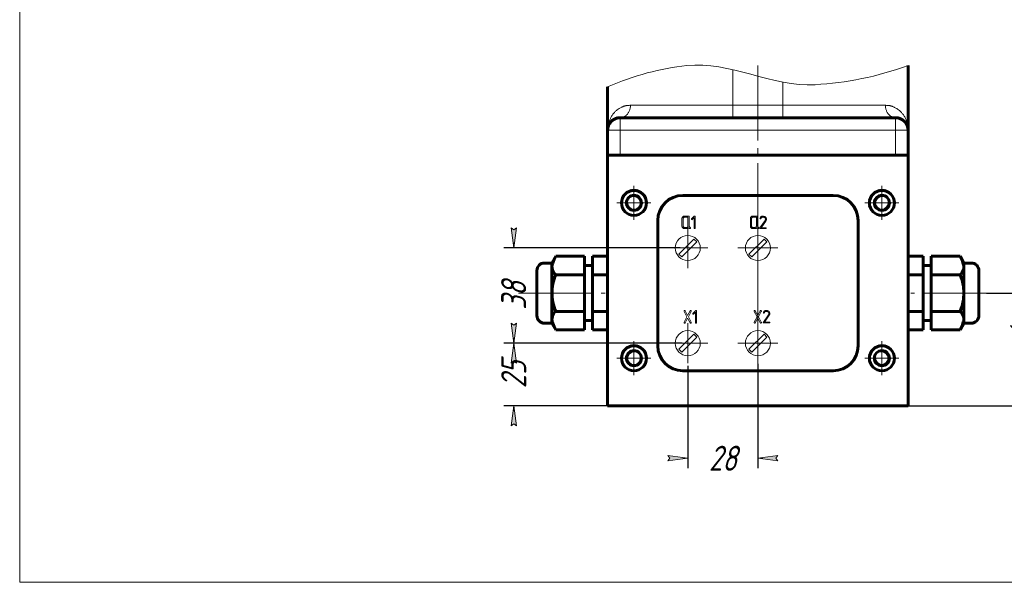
# Model space of a CAD drawing. Header units: millimetres. Extents: x 0 to 297, y 0 to 420.
# Tile 1 of 7: x 0 to 197, y 0 to 112. Entities that reach past the tile are written whole.
import ezdxf

# ---------------------------------------------------------------- set-up
doc = ezdxf.new("R2010")
doc.units = ezdxf.units.MM
for name, pattern in [('K5LT_AXLED', [19.5, 15, -1.5, 1.5, -1.5]), ('K5LT_BASIC', [0]), ('K5LT_THIN', [0]), ('K5LT_THIN_INCLUDED_TO_HATCHING', [0])]:
    doc.linetypes.add(name, pattern=pattern)
doc.layers.add('Системный слой', color=7, linetype='Continuous')
doc.styles.add('KDIMTEXTSTYLE', font='GOST_AU.SHX', dxfattribs={"width": 0.96, "oblique": 15, "height": 5})
doc.dimstyles.new('KDIMSTYLE (0.50)', dxfattribs={"dimtxt": 5, "dimasz": 1, "dimexe": 2, "dimexo": 0, "dimgap": 1, "dimtad": 1, "dimlfac": 2, "dimtxsty": 'KDIMTEXTSTYLE', "dimsah": 1, "dimcen": 0, "dimdle": 1, "dimadec": 0, "dimazin": 0, "dimtfac": 0.667, "dimtmove": 0, "dimatfit": 3, "dimfxl": 1, "dimtvp": 1, "dimtolj": 1, "dimtzin": 0, "dimarcsym": 0})

# ---------------------------------------------------------------- blocks, each defined once
blk = doc.blocks.new('KDIMARROW_01')
at = {"layer": 'Системный слой'}
blk.add_hatch(color=0, dxfattribs=at).paths.add_polyline_path([(0, 0), (-4, 0.53), (-3.6, 0), (-4, -0.53)])
at = {"layer": 'Системный слой', "color": 0, "linetype": 'K5LT_THIN', "lineweight": 18}
for p, q in [((-3.6, 0), (-4, 0.53)), ((-4, 0.53), (0, 0)), ((0, 0), (-4, -0.53)), ((-4, -0.53), (-3.6, 0)), ((0, 0), (-1, 0))]:
    blk.add_line(p, q, dxfattribs=at)
blk = doc.blocks.new('U38')
at = {"layer": 'Системный слой', "color": 30, "linetype": 'K5LT_AXLED', "lineweight": 18, "true_color": 0xff8000}
for q in [(122.64, 47.65), (119.71, 44.72), (125.58, 44.72), (122.64, 41.78)]:
    blk.add_line((122.64, 44.72), q, dxfattribs=at)
blk = doc.blocks.new('U39')
at = {"layer": 'Системный слой', "color": 30, "linetype": 'K5LT_AXLED', "lineweight": 18, "true_color": 0xff8000}
for q in [(122.64, 48.12), (119.25, 44.72), (126.04, 44.72), (122.64, 41.32)]:
    blk.add_line((122.64, 44.72), q, dxfattribs=at)
blk = doc.blocks.new('U40')
at = {"layer": 'Системный слой', "color": 30, "linetype": 'K5LT_AXLED', "lineweight": 18, "true_color": 0xff8000}
for q in [(122.64, 79.12), (119.25, 75.72), (126.04, 75.72), (122.64, 72.32)]:
    blk.add_line((122.64, 75.72), q, dxfattribs=at)
blk = doc.blocks.new('U41')
at = {"layer": 'Системный слой', "color": 30, "linetype": 'K5LT_AXLED', "lineweight": 18, "true_color": 0xff8000}
for q in [(122.64, 78.65), (119.71, 75.72), (125.58, 75.72), (122.64, 72.78)]:
    blk.add_line((122.64, 75.72), q, dxfattribs=at)
blk = doc.blocks.new('U42')
at = {"layer": 'Системный слой', "color": 30, "linetype": 'K5LT_AXLED', "lineweight": 18, "true_color": 0xff8000}
for q in [(172.14, 47.65), (169.21, 44.72), (175.08, 44.72), (172.14, 41.78)]:
    blk.add_line((172.14, 44.72), q, dxfattribs=at)
blk = doc.blocks.new('U43')
at = {"layer": 'Системный слой', "color": 30, "linetype": 'K5LT_AXLED', "lineweight": 18, "true_color": 0xff8000}
for q in [(172.14, 48.12), (168.75, 44.72), (175.54, 44.72), (172.14, 41.32)]:
    blk.add_line((172.14, 44.72), q, dxfattribs=at)
blk = doc.blocks.new('U44')
at = {"layer": 'Системный слой', "color": 30, "linetype": 'K5LT_AXLED', "lineweight": 18, "true_color": 0xff8000}
for q in [(172.14, 79.12), (168.75, 75.72), (175.54, 75.72), (172.14, 72.32)]:
    blk.add_line((172.14, 75.72), q, dxfattribs=at)
blk = doc.blocks.new('U45')
at = {"layer": 'Системный слой', "color": 30, "linetype": 'K5LT_AXLED', "lineweight": 18, "true_color": 0xff8000}
for q in [(172.14, 78.65), (169.21, 75.72), (175.08, 75.72), (172.14, 72.78)]:
    blk.add_line((172.14, 75.72), q, dxfattribs=at)
blk = doc.blocks.new('U46')
at = {"layer": 'Системный слой', "color": 7, "linetype": 'K5LT_THIN_INCLUDED_TO_HATCHING', "lineweight": 18}
for p, q in [((133.39, 70.72), (133.39, 62.72)), ((131.6, 65.5), (134.62, 68.51)), ((135.18, 67.94), (132.17, 64.93)), ((134.62, 68.51), (135.18, 67.94)), ((129.39, 66.72), (137.39, 66.72)), ((132.17, 64.93), (131.6, 65.5))]:
    blk.add_line(p, q, dxfattribs=at)
blk.add_circle((133.39, 66.72), 2.5, dxfattribs=at)
blk = doc.blocks.new('U47')
at = {"layer": 'Системный слой', "color": 7, "linetype": 'K5LT_THIN_INCLUDED_TO_HATCHING', "lineweight": 18}
for p, q in [((147.39, 70.72), (147.39, 62.72)), ((145.6, 65.5), (148.62, 68.51)), ((149.18, 67.94), (146.17, 64.93)), ((148.62, 68.51), (149.18, 67.94)), ((143.39, 66.72), (151.39, 66.72)), ((146.17, 64.93), (145.6, 65.5))]:
    blk.add_line(p, q, dxfattribs=at)
blk.add_circle((147.39, 66.72), 2.5, dxfattribs=at)
blk = doc.blocks.new('U48')
at = {"layer": 'Системный слой', "color": 7, "linetype": 'K5LT_THIN_INCLUDED_TO_HATCHING', "lineweight": 18}
for p, q in [((133.39, 51.72), (133.39, 43.72)), ((131.6, 46.5), (134.62, 49.51)), ((134.62, 49.51), (135.18, 48.94)), ((129.39, 47.72), (137.39, 47.72)), ((135.18, 48.94), (132.17, 45.93)), ((132.17, 45.93), (131.6, 46.5))]:
    blk.add_line(p, q, dxfattribs=at)
blk.add_circle((133.39, 47.72), 2.5, dxfattribs=at)
blk = doc.blocks.new('U49')
at = {"layer": 'Системный слой', "color": 7, "linetype": 'K5LT_THIN_INCLUDED_TO_HATCHING', "lineweight": 18}
for p, q in [((147.39, 51.72), (147.39, 43.72)), ((145.6, 46.5), (148.62, 49.51)), ((148.62, 49.51), (149.18, 48.94)), ((143.39, 47.72), (151.39, 47.72)), ((149.18, 48.94), (146.17, 45.93)), ((146.17, 45.93), (145.6, 46.5))]:
    blk.add_line(p, q, dxfattribs=at)
blk.add_circle((147.39, 47.72), 2.5, dxfattribs=at)
blk = doc.blocks.new('U50')
at = {"color": 7, "linetype": 'K5LT_THIN', "lineweight": 18}
for p, q in [((0, 0), (0, 420)), ((297, 0), (0, 0))]:
    blk.add_line(p, q, dxfattribs=at)

msp = doc.modelspace()

# ---------------------------------------------------------------- linework, layer by layer
at = {"layer": 'Системный слой', "color": 7, "linetype": 'K5LT_THIN', "lineweight": 18}
for p, q in [((142.3945, 92.7192), (142.3945, 102.2839)), ((152.3945, 92.7192), (152.3945, 99.8392)), ((121.9399, 95.2192), (142.3945, 95.2192)), ((142.3945, 95.2192), (152.3945, 95.2192)), ((172.849, 95.2192), (152.3945, 95.2192)), ((119.8945, 92.7192), (119.8945, 90.2192)), ((174.8945, 92.7192), (174.8945, 90.2192)), ((117.3945, 90.2192), (119.8945, 90.2192)), ((119.8945, 90.2192), (174.8945, 90.2192)), ((119.8945, 85.2192), (119.8945, 90.2192)), ((174.8945, 85.2192), (174.8945, 90.2192)), ((177.3945, 90.2192), (174.8945, 90.2192)), ((133.5512, 73.1032), (132.7052, 73.1032)), ((133.4303, 72.8529), (132.7052, 72.8529)), ((133.4303, 71.0843), (133.4303, 72.8529)), ((133.6413, 73.0723), (133.6317, 73.0808)), ((133.672, 71.0917), (133.672, 72.9774)), ((134.6917, 73.0645), (134.1387, 72.5212)), ((134.2678, 72.3941), (134.6627, 72.7781)), ((134.6627, 72.7781), (134.6627, 70.669)), ((134.8489, 70.6693), (134.8489, 73.0019)), ((147.2138, 73.1032), (146.3679, 73.1032)), ((147.093, 72.8529), (146.3679, 72.8529)), ((147.093, 71.0843), (147.093, 72.8529)), ((147.3039, 73.0723), (147.2943, 73.0808)), ((147.3347, 71.0917), (147.3347, 72.9774)), ((132.2218, 72.5987), (132.2218, 71.0857)), ((132.4635, 72.6002), (132.4635, 71.0843)), ((132.7052, 70.8316), (133.1886, 70.8316)), ((134.1179, 72.4823), (134.111, 72.4597)), ((134.1387, 72.5212), (134.1179, 72.4823)), ((145.8845, 72.5987), (145.8845, 71.0857)), ((146.1262, 72.6002), (146.1262, 71.0843)), ((146.3679, 70.8316), (146.8513, 70.8316)), ((148.814, 72.206), (147.7879, 70.7207)), ((147.8102, 72.6581), (147.8046, 72.626)), ((148.0401, 70.7599), (148.9651, 72.1037)), ((148.8533, 72.2756), (148.814, 72.206)), ((148.8813, 72.3382), (148.8533, 72.2756)), ((132.7052, 70.5813), (133.1886, 70.5813)), ((133.7618, 70.5813), (133.8049, 70.5813)), ((133.8049, 70.5813), (133.8355, 70.5849)), ((133.8863, 70.6189), (133.9115, 70.6611)), ((134.6627, 70.669), (134.6641, 70.6499)), ((134.6641, 70.6499), (134.6907, 70.6011)), ((134.8228, 70.6011), (134.8245, 70.6028)), ((146.3679, 70.5813), (146.8513, 70.5813)), ((147.4244, 70.5813), (147.4676, 70.5813)), ((147.4676, 70.5813), (147.4982, 70.5849)), ((147.5489, 70.6189), (147.5741, 70.6611)), ((147.7749, 70.6778), (147.7813, 70.6421)), ((147.7813, 70.6421), (147.8008, 70.6099)), ((147.8657, 70.5813), (148.9753, 70.5813)), ((148.9753, 70.7599), (148.0401, 70.7599)), ((149.0681, 70.6706), (149.0679, 70.6759)), ((132.6398, 54.1339), (132.6567, 54.069)), ((132.6567, 54.069), (133.2284, 53.0019)), ((132.8689, 54.189), (132.8355, 54.2312)), ((133.3658, 53.2615), (132.8689, 54.189)), ((133.8627, 54.1887), (133.3658, 53.2615)), ((133.5034, 53.0044), (134.0749, 54.0683)), ((133.906, 54.236), (133.8627, 54.1887)), ((133.9664, 54.2536), (133.906, 54.236)), ((134.0749, 54.0683), (134.0876, 54.1002)), ((134.0876, 54.1002), (134.0918, 54.1309)), ((134.4115, 53.6305), (134.4046, 53.6079)), ((134.4323, 53.6694), (134.4115, 53.6305)), ((134.9853, 54.2128), (134.4323, 53.6694)), ((134.5614, 53.5423), (134.9563, 53.9264)), ((134.9563, 53.9264), (134.9563, 51.8172)), ((135.1425, 51.8176), (135.1425, 54.1501)), ((146.6398, 54.1339), (146.6567, 54.069)), ((146.6567, 54.069), (147.2284, 53.0019)), ((146.8689, 54.189), (146.8355, 54.2312)), ((147.3658, 53.2615), (146.8689, 54.189)), ((147.8627, 54.1887), (147.3658, 53.2615)), ((147.5034, 53.0044), (148.0749, 54.0683)), ((147.906, 54.2361), (147.8627, 54.1887)), ((147.9664, 54.2536), (147.906, 54.2361)), ((148.0749, 54.0683), (148.0876, 54.1002)), ((148.0876, 54.1002), (148.0918, 54.1309)), ((149.5014, 53.3837), (148.4754, 51.8984)), ((148.4976, 53.8358), (148.492, 53.8038)), ((148.7276, 51.9376), (149.6525, 53.2814)), ((149.5407, 53.4534), (149.5014, 53.3837)), ((149.5687, 53.5159), (149.5407, 53.4534)), ((132.6441, 51.8873), (132.6398, 51.8561)), ((132.6567, 51.9197), (132.6441, 51.8873)), ((133.2284, 53.0019), (132.6567, 51.9197)), ((132.7652, 51.7317), (132.8256, 51.7495)), ((132.8256, 51.7495), (132.8689, 51.7979)), ((132.8689, 51.7979), (133.3658, 52.7423)), ((133.3658, 52.7423), (133.8627, 51.7979)), ((134.0749, 51.9197), (133.5034, 53.0044)), ((133.8627, 51.7979), (133.897, 51.7539)), ((134.0532, 51.7672), (134.0821, 51.8091)), ((134.0876, 51.8892), (134.0749, 51.9197)), ((134.0821, 51.8091), (134.0918, 51.8537)), ((134.0918, 51.8537), (134.0876, 51.8892)), ((134.9563, 51.8172), (134.9577, 51.7981)), ((134.9577, 51.7981), (134.9843, 51.7493)), ((135.1164, 51.7493), (135.1181, 51.751)), ((146.6441, 51.8873), (146.6398, 51.8561)), ((146.6567, 51.9197), (146.6441, 51.8873)), ((147.2284, 53.0019), (146.6567, 51.9197)), ((146.7652, 51.7317), (146.8256, 51.7495)), ((146.8256, 51.7495), (146.8689, 51.7979)), ((146.8689, 51.7979), (147.3658, 52.7423)), ((147.3658, 52.7423), (147.8627, 51.7979)), ((148.0749, 51.9197), (147.5034, 53.0044)), ((147.8627, 51.7979), (147.897, 51.7539)), ((148.0532, 51.7672), (148.0821, 51.8091)), ((148.0876, 51.8892), (148.0749, 51.9197)), ((148.0821, 51.8091), (148.0918, 51.8537)), ((148.0918, 51.8537), (148.0876, 51.8892)), ((148.4623, 51.8555), (148.4688, 51.8198)), ((148.4688, 51.8198), (148.4882, 51.7876)), ((148.5532, 51.759), (149.6627, 51.759)), ((149.6627, 51.9376), (148.7276, 51.9376)), ((149.7555, 51.8483), (149.7553, 51.8536))]:
    msp.add_line(p, q, dxfattribs=at)
at = {"layer": 'Системный слой', "color": 30, "linetype": 'K5LT_AXLED', "lineweight": 18, "true_color": 0xff8000}
for p, q in [((147.3945, 103.1422), (147.3945, 30.512)), ((99.6127, 57.7192), (116.8788, 57.7192)), ((195.1762, 57.7192), (177.9101, 57.7192))]:
    msp.add_line(p, q, dxfattribs=at)
at = {"layer": 'Системный слой', "color": 5, "linetype": 'K5LT_BASIC', "lineweight": 60, "true_color": 0x0000ff}
for p, q in [((177.3945, 35.2192), (177.3945, 103.1422)), ((117.3945, 81.7206), (117.3945, 98.8571)), ((119.8945, 92.7192), (174.8945, 92.7192)), ((117.3945, 85.2192), (119.8945, 85.2192)), ((117.3945, 81.7206), (117.3945, 85.2192)), ((174.8945, 85.2192), (119.8945, 85.2192)), ((177.3945, 85.2192), (174.8945, 85.2192)), ((177.3945, 35.2192), (177.3945, 85.2192)), ((117.3945, 81.7192), (117.3945, 37.7192)), ((177.3945, 37.7192), (177.3945, 81.7192)), ((147.3945, 77.2192), (132.3945, 77.2192)), ((147.3945, 77.2192), (162.3945, 77.2192)), ((127.3945, 72.2192), (127.3945, 47.2192)), ((167.3945, 72.2192), (167.3945, 47.2192)), ((106.2788, 63.7192), (107.0343, 65.0645)), ((112.7788, 65.0645), (107.0343, 65.0645)), ((112.7788, 65.0645), (112.7788, 57.7192)), ((117.3945, 65.0645), (114.3945, 65.0645)), ((114.3945, 65.0645), (114.3945, 57.7192)), ((117.3945, 65.0645), (117.3945, 57.7192)), ((177.3945, 65.0645), (177.3945, 57.7192)), ((177.3945, 65.0645), (180.3945, 65.0645)), ((180.3945, 65.0645), (180.3945, 57.7192)), ((182.0101, 65.0645), (182.0101, 57.7192)), ((182.0101, 65.0645), (187.7547, 65.0645)), ((188.5101, 63.7192), (187.7547, 65.0645)), ((106.2788, 63.7192), (104.7788, 63.7192)), ((106.2788, 63.7192), (106.2788, 57.6419)), ((114.3945, 63.2192), (112.7788, 63.2192)), ((180.3945, 63.2192), (182.0101, 63.2192)), ((188.5101, 63.7192), (188.5101, 57.6419)), ((188.5101, 63.7192), (190.0101, 63.7192)), ((103.2788, 62.2192), (103.2788, 57.7192)), ((107.0343, 61.3919), (112.7788, 61.3919)), ((117.3945, 61.3919), (114.3945, 61.3919)), ((177.3945, 61.3919), (180.3945, 61.3919)), ((187.7547, 61.3919), (182.0101, 61.3919)), ((191.5101, 62.2192), (191.5101, 57.7192)), ((103.2788, 53.2192), (103.2788, 57.7192)), ((106.2788, 51.7192), (106.2788, 57.7966)), ((112.7788, 50.3739), (112.7788, 57.7192)), ((114.3945, 50.3739), (114.3945, 57.7192)), ((117.3945, 50.3739), (117.3945, 57.7192)), ((177.3945, 50.3739), (177.3945, 57.7192)), ((180.3945, 50.3739), (180.3945, 57.7192)), ((182.0101, 50.3739), (182.0101, 57.7192)), ((188.5101, 51.7192), (188.5101, 57.7966)), ((191.5101, 53.2192), (191.5101, 57.7192)), ((107.0343, 54.0466), (112.7788, 54.0466)), ((117.3945, 54.0466), (114.3945, 54.0466)), ((177.3945, 54.0466), (180.3945, 54.0466)), ((187.7547, 54.0466), (182.0101, 54.0466)), ((106.2788, 51.7192), (104.7788, 51.7192)), ((106.2788, 51.7192), (107.0343, 50.3739)), ((114.3945, 52.2192), (112.7788, 52.2192)), ((180.3945, 52.2192), (182.0101, 52.2192)), ((188.5101, 51.7192), (187.7547, 50.3739)), ((188.5101, 51.7192), (190.0101, 51.7192)), ((112.7788, 50.3739), (107.0343, 50.3739)), ((117.3945, 50.3739), (114.3945, 50.3739)), ((177.3945, 50.3739), (180.3945, 50.3739)), ((182.0101, 50.3739), (187.7547, 50.3739)), ((147.3945, 42.2192), (132.3945, 42.2192)), ((147.3945, 42.2192), (162.3945, 42.2192)), ((117.3945, 35.2192), (117.3945, 37.7179)), ((177.3945, 35.2192), (117.3945, 35.2192)), ((119.8945, 35.2192), (174.8945, 35.2192))]:
    msp.add_line(p, q, dxfattribs=at)
for centre, radius in [((122.6445, 75.7192), 2.5), ((122.6445, 75.7192), 1.5), ((172.1445, 75.7193), 2.5), ((172.1445, 75.7193), 1.5), ((122.6445, 44.7192), 2.5), ((172.1445, 44.7193), 2.5), ((122.6445, 44.7192), 1.5), ((172.1445, 44.7193), 1.5)]:
    msp.add_circle(centre, radius, dxfattribs=at)
for centre, radius, start, end in [((119.8945, 90.2192), 2.5, 90, 180), ((174.8945, 90.2192), 2.5, 0, 90), ((132.3945, 72.2192), 5, 90, 180), ((162.3945, 72.2192), 5, 0, 90), ((104.7788, 62.2192), 1.5, 90, 180), ((190.0101, 62.2192), 1.5, 0, 90), ((115.5801, 57.7192), 9.3016, 156.743983, 180.476466), ((179.2089, 57.7192), 9.3016, 359.523534, 23.256017), ((115.5801, 57.7192), 9.3016, 179.523534, 203.256017), ((179.2089, 57.7192), 9.3016, 336.743983, 0.476466), ((104.7788, 53.2192), 1.5, 180, 270), ((190.0101, 53.2192), 1.5, 270, 0), ((132.3945, 47.2192), 5, 180, 270), ((162.3945, 47.2192), 5, 270, 0)]:
    msp.add_arc(centre, radius, start, end, dxfattribs=at)
at = {"layer": 'Системный слой', "color": 7, "linetype": 'K5LT_THIN_INCLUDED_TO_HATCHING', "lineweight": 18}
for centre, start, end in [((122.6445, 75.7192), 180.000023, 90.000023), ((172.1445, 75.7193), 90.000002, 0), ((122.6445, 44.7192), 89.999977, 0), ((172.1445, 44.7193), 180.000048, 90.000048)]:
    msp.add_arc(centre, 1.25, start, end, dxfattribs=at)
at = {"layer": 'Системный слой', "color": 7, "linetype": 'K5LT_THIN', "lineweight": 18}
for centre, radius, start, end in [((132.7065, 72.5987), 0.4846, 156.848726, 180), ((132.7974, 72.5599), 0.5835, 135.773996, 156.848726), ((132.6994, 72.6552), 0.4468, 112.693622, 135.773996), ((132.714, 72.6079), 0.249, 134.961001, 157.934065), ((132.7052, 72.6413), 0.4619, 90, 112.693622), ((132.7032, 72.6187), 0.2337, 112.354027, 134.961001), ((132.7052, 72.6139), 0.239, 90, 112.354027), ((133.5512, 72.9213), 0.1819, 74.442998, 90), ((133.5747, 73.0058), 0.0941, 52.758564, 74.442998), ((133.5768, 73.0092), 0.0902, 17.969232, 44.393571), ((133.4788, 72.9774), 0.1932, 0, 17.969232), ((134.7531, 73.0019), 0.0877, 111.946148, 134.392496), ((134.7546, 72.9982), 0.0917, 90, 111.946148), ((134.7546, 72.9883), 0.1016, 67.70918, 90), ((134.7553, 72.9901), 0.0996, 45.192759, 67.70918), ((134.772, 73.0069), 0.0759, 21.657401, 45.192759), ((134.7594, 73.0019), 0.0895, 0, 21.657401), ((146.3691, 72.5987), 0.4846, 156.848726, 180), ((146.46, 72.5599), 0.5835, 135.773996, 156.848726), ((146.362, 72.6552), 0.4468, 112.693622, 135.773996), ((146.3767, 72.6079), 0.249, 134.961001, 157.934065), ((146.3679, 72.6413), 0.4619, 90, 112.693622), ((146.3659, 72.6187), 0.2337, 112.354027, 134.961001), ((146.3679, 72.6139), 0.239, 90, 112.354027), ((147.2138, 72.9213), 0.1819, 74.442998, 90), ((147.2374, 73.0058), 0.0941, 52.758564, 74.442998), ((147.2394, 73.0092), 0.0902, 17.969232, 44.393571), ((147.1415, 72.9774), 0.1932, 0, 17.969232), ((148.5166, 72.4039), 0.7508, 143.193705, 160.215158), ((148.3542, 72.5254), 0.5479, 123.241887, 143.193705), ((148.406, 72.48), 0.4287, 134.496076, 147.506404), ((148.3624, 72.5207), 0.5564, 106.041998, 123.678791), ((148.3797, 72.5068), 0.3911, 111.273559, 134.496076), ((148.3942, 72.41), 0.6716, 90, 106.041998), ((148.4065, 72.4379), 0.4651, 90, 111.273559), ((148.3942, 72.3569), 0.7247, 69.833522, 90), ((148.4065, 72.3752), 0.5278, 69.744417, 90), ((148.4043, 72.3691), 0.5343, 49.61342, 69.744417), ((148.3794, 72.3164), 0.7678, 50.246722, 69.833522), ((148.4179, 72.3684), 0.5261, 44.757291, 50.7964), ((148.487, 72.4369), 0.4288, 38.067538, 44.757291), ((148.4382, 72.3908), 0.673, 29.209261, 50.046366), ((132.7599, 71.0857), 0.5381, 180, 202.058013), ((132.7211, 71.07), 0.4962, 202.058013, 225.041573), ((132.7331, 72.6002), 0.2696, 157.934065, 180), ((132.7333, 71.0843), 0.2697, 180, 201.973823), ((132.7138, 71.0764), 0.2488, 201.973823, 224.867398), ((132.7035, 71.0661), 0.2341, 224.867398, 247.546425), ((132.7052, 71.0704), 0.2388, 247.546425, 270), ((133.1886, 71.0706), 0.239, 270, 292.354011), ((133.1906, 71.0657), 0.2337, 292.354011, 314.961009), ((133.1799, 71.0765), 0.249, 314.961009, 337.934068), ((133.1608, 71.0843), 0.2696, 337.934068, 0), ((133.9438, 71.0917), 0.2717, 180, 187.894745), ((133.9939, 71.0986), 0.3224, 187.894745, 195.142242), ((134.0316, 71.1088), 0.3614, 195.142242, 201.618866), ((134.1318, 71.1485), 0.4692, 201.618866, 207.302457), ((133.9008, 71.0482), 0.2186, 211.72296, 229.107125), ((134.04, 71.209), 0.4312, 229.107125, 241.459912), ((133.7803, 70.6773), 0.162, 53.897009, 70.657878), ((133.8152, 70.7251), 0.1029, 32.820162, 53.897009), ((133.8142, 70.7245), 0.104, 14.839362, 32.820162), ((134.2008, 72.4597), 0.0898, 180, 202.804731), ((134.2038, 72.461), 0.0931, 202.804731, 225.19651), ((134.2053, 72.4625), 0.0953, 225.19651, 247.555991), ((134.2051, 72.4619), 0.0946, 247.555991, 270), ((134.2051, 72.4499), 0.0826, 270, 293.106182), ((134.1983, 72.4659), 0.0999, 293.106182, 314.092553), ((146.4226, 71.0857), 0.5381, 180, 202.058013), ((146.3837, 71.07), 0.4962, 202.058013, 225.041573), ((146.3958, 72.6002), 0.2696, 157.934065, 180), ((146.3959, 71.0843), 0.2697, 180, 201.973823), ((146.3765, 71.0764), 0.2488, 201.973823, 224.867398), ((146.3661, 71.0661), 0.2341, 224.867398, 247.546425), ((146.3679, 71.0704), 0.2388, 247.546425, 270), ((146.8513, 71.0706), 0.239, 270, 292.354011), ((146.8533, 71.0657), 0.2337, 292.354011, 314.961009), ((146.8425, 71.0765), 0.249, 314.961009, 337.934068), ((146.8234, 71.0843), 0.2696, 337.934068, 0), ((147.6064, 71.0917), 0.2717, 180, 187.894745), ((147.6566, 71.0986), 0.3224, 187.894745, 195.142242), ((147.6942, 71.1088), 0.3614, 195.142242, 201.618866), ((147.7944, 71.1485), 0.4692, 201.618866, 207.302457), ((147.5635, 71.0482), 0.2186, 211.72296, 229.107125), ((147.7027, 71.209), 0.4312, 229.107125, 241.459912), ((147.443, 70.6773), 0.162, 53.897009, 70.657878), ((147.4778, 70.7251), 0.1029, 32.820162, 53.897009), ((147.4769, 70.7245), 0.104, 14.839362, 32.820162), ((147.892, 72.626), 0.0874, 180, 201.678377), ((147.8805, 72.6214), 0.075, 201.678377, 225.09776), ((147.8965, 72.6375), 0.0977, 225.09776, 248.332842), ((147.9018, 72.6509), 0.1121, 248.332842, 270), ((147.8611, 72.7791), 0.2438, 279.597056, 287.117533), ((147.8959, 72.6664), 0.1258, 287.117533, 297.592657), ((147.8981, 72.6295), 0.0933, 306.906518, 340.275829), ((148.6591, 72.3188), 0.7288, 147.506404, 157.475589), ((148.5331, 72.4731), 0.3702, 18.93062, 38.067538), ((148.4942, 72.4731), 0.41, 340.789063, 345.542815), ((148.5255, 72.4705), 0.3782, 0, 18.93062), ((148.5068, 72.4698), 0.3969, 345.542815, 350.374369), ((148.5077, 72.4697), 0.396, 350.374369, 355.21622), ((148.498, 72.4705), 0.4057, 355.21622, 0), ((147.8666, 72.7988), 1.3, 327.674631, 333.326068), ((148.5864, 72.4736), 0.5032, 5.066327, 29.209261), ((148.4824, 72.4894), 0.6108, 333.326068, 341.574494), ((148.5419, 72.4696), 0.5481, 341.574494, 350.736176), ((148.5538, 72.4677), 0.5361, 350.736176, 0), ((148.5328, 72.4689), 0.5571, 2.502134, 5.066327), ((148.5048, 72.4677), 0.585, 0, 2.502134), ((132.701, 71.0498), 0.4677, 225.041573, 247.656264), ((132.7052, 71.0602), 0.479, 247.656264, 270), ((133.1886, 71.1358), 0.5545, 270, 275.557873), ((133.1957, 71.0637), 0.482, 275.557873, 281.519108), ((133.2052, 71.0169), 0.4343, 281.519108, 301.170733), ((133.1714, 71.0728), 0.4997, 301.170733, 319.480228), ((134.9962, 72.0137), 1.9208, 221.212213, 224.558522), ((133.693, 70.7304), 0.0918, 224.558522, 239.905228), ((133.9539, 71.0003), 0.4651, 228.690928, 238.763515), ((133.8164, 70.7735), 0.1998, 238.763515, 254.156946), ((133.8123, 70.6741), 0.0922, 284.579393, 303.804184), ((133.811, 70.6762), 0.0946, 303.804184, 322.776553), ((133.7852, 70.7066), 0.1342, 340.190895, 350.652234), ((133.7675, 70.7121), 0.1523, 0, 14.839362), ((133.7519, 70.7121), 0.168, 350.652234, 0), ((134.9056, 71.0851), 0.5296, 246.053115, 251.733044), ((134.7558, 70.6312), 0.0516, 251.733044, 270), ((134.7558, 70.7064), 0.1268, 270, 287.789724), ((134.7684, 70.667), 0.0854, 287.789724, 309.506917), ((134.769, 70.6572), 0.0777, 315.536447, 339.865663), ((134.7359, 70.6693), 0.1129, 339.865663, 0), ((146.3636, 71.0498), 0.4677, 225.041573, 247.656264), ((146.3679, 71.0602), 0.479, 247.656264, 270), ((146.8513, 71.1358), 0.5545, 270, 275.557873), ((146.8583, 71.0637), 0.482, 275.557873, 281.519108), ((146.8678, 71.0169), 0.4343, 281.519108, 301.170733), ((146.834, 71.0728), 0.4997, 301.170733, 319.480228), ((148.6588, 72.0137), 1.9208, 221.212213, 224.558522), ((147.3556, 70.7304), 0.0918, 224.558522, 239.905228), ((147.6165, 71.0003), 0.4651, 228.690928, 238.763515), ((147.479, 70.7735), 0.1998, 238.763515, 254.156946), ((147.475, 70.6741), 0.0922, 284.579393, 303.804184), ((147.4736, 70.6762), 0.0946, 303.804184, 322.776553), ((147.4479, 70.7066), 0.1342, 340.190895, 350.652234), ((147.4302, 70.7121), 0.1523, 0, 14.839362), ((147.4145, 70.7121), 0.168, 350.652234, 0), ((147.8473, 70.6792), 0.0724, 144.997676, 181.064187), ((147.8862, 70.7041), 0.1271, 227.803694, 246.203289), ((147.8657, 70.6577), 0.0764, 246.203289, 270), ((148.9753, 70.6856), 0.0743, 65.391412, 90), ((148.9753, 70.6896), 0.1083, 270, 290.827311), ((148.9578, 70.6473), 0.1164, 45.787625, 65.391412), ((148.9879, 70.6565), 0.073, 290.827311, 316.278349), ((148.9596, 70.6492), 0.1137, 27.802405, 45.787625), ((148.9648, 70.6786), 0.1049, 316.278349, 336.931036), ((149.0003, 70.6707), 0.0677, 4.433736, 27.802405), ((148.9837, 70.6706), 0.0843, 336.931036, 0), ((132.7428, 54.1339), 0.1029, 156.546009, 180), ((132.7753, 54.1198), 0.1383, 136.350963, 156.546009), ((132.7618, 54.1326), 0.1198, 112.471378, 136.350963), ((132.7677, 54.1185), 0.135, 90, 112.471378), ((132.7677, 54.1336), 0.12, 71.726403, 90), ((132.7749, 54.1553), 0.0971, 51.391569, 71.726403), ((133.9664, 54.1194), 0.1342, 68.11348, 90), ((133.9712, 54.1312), 0.1215, 45.095113, 68.11348), ((133.9754, 54.1354), 0.1155, 21.976316, 45.095113), ((133.9642, 54.1309), 0.1276, 0, 21.976316), ((134.4944, 53.6079), 0.0898, 180, 202.804731), ((134.4974, 53.6092), 0.0931, 202.804731, 225.19651), ((134.4989, 53.6108), 0.0953, 225.19651, 247.555991), ((134.4987, 53.6101), 0.0946, 247.555991, 270), ((134.4987, 53.5982), 0.0826, 270, 293.106182), ((134.4919, 53.6141), 0.0999, 293.106182, 314.092553), ((135.0467, 54.1501), 0.0877, 111.946148, 134.392496), ((135.0482, 54.1464), 0.0917, 90, 111.946148), ((135.0482, 54.1365), 0.1016, 67.70918, 90), ((135.0489, 54.1383), 0.0996, 45.192759, 67.70918), ((135.0656, 54.1551), 0.0759, 21.657401, 45.192759), ((135.053, 54.1501), 0.0895, 0, 21.657401), ((146.7428, 54.1339), 0.1029, 156.546009, 180), ((146.7753, 54.1198), 0.1383, 136.350963, 156.546009), ((146.7618, 54.1326), 0.1198, 112.471378, 136.350963), ((146.7677, 54.1185), 0.135, 90, 112.471378), ((146.7677, 54.1336), 0.12, 71.726403, 90), ((146.7749, 54.1553), 0.0971, 51.391569, 71.726403), ((147.9664, 54.1194), 0.1342, 68.11348, 90), ((147.9712, 54.1312), 0.1215, 45.095113, 68.11348), ((147.9754, 54.1354), 0.1155, 21.976316, 45.095113), ((147.9642, 54.1309), 0.1276, 0, 21.976316), ((148.5794, 53.8038), 0.0874, 180, 201.678377), ((149.204, 53.5817), 0.7508, 143.193705, 160.215158), ((148.5679, 53.7992), 0.075, 201.678377, 225.09776), ((148.5839, 53.8152), 0.0977, 225.09776, 248.332842), ((148.5892, 53.8286), 0.1121, 248.332842, 270), ((148.5486, 53.9569), 0.2438, 279.597056, 287.117533), ((149.0416, 53.7032), 0.5479, 123.241887, 143.193705), ((148.5833, 53.8441), 0.1258, 287.117533, 297.592657), ((148.5855, 53.8072), 0.0933, 306.906518, 340.275829), ((149.3465, 53.4966), 0.7288, 147.506404, 157.475589), ((149.0934, 53.6578), 0.4287, 134.496076, 147.506404), ((149.0498, 53.6984), 0.5564, 106.041998, 123.678791), ((149.0671, 53.6846), 0.3911, 111.273559, 134.496076), ((149.0817, 53.5877), 0.6716, 90, 106.041998), ((149.0939, 53.6157), 0.4651, 90, 111.273559), ((149.0817, 53.5346), 0.7247, 69.833522, 90), ((149.0939, 53.553), 0.5278, 69.744417, 90), ((149.0917, 53.5469), 0.5343, 49.61342, 69.744417), ((149.0668, 53.4942), 0.7678, 50.246722, 69.833522), ((149.1053, 53.5462), 0.5261, 44.757291, 50.7964), ((149.1744, 53.6146), 0.4288, 38.067538, 44.757291), ((149.2206, 53.6508), 0.3702, 18.93062, 38.067538), ((149.1256, 53.5685), 0.673, 29.209261, 50.046366), ((149.1816, 53.6508), 0.41, 340.789063, 345.542815), ((149.213, 53.6482), 0.3782, 0, 18.93062), ((149.1943, 53.6475), 0.3969, 345.542815, 350.374369), ((149.1951, 53.6474), 0.396, 350.374369, 355.21622), ((149.1855, 53.6482), 0.4057, 355.21622, 0), ((148.554, 53.9766), 1.3, 327.674631, 333.326068), ((149.2738, 53.6514), 0.5032, 5.066327, 29.209261), ((149.1698, 53.6672), 0.6108, 333.326068, 341.574494), ((149.2293, 53.6473), 0.5481, 341.574494, 350.736176), ((149.2412, 53.6454), 0.5361, 350.736176, 0), ((149.2202, 53.6466), 0.5571, 2.502134, 5.066327), ((149.1922, 53.6454), 0.585, 0, 2.502134), ((132.7708, 51.8561), 0.131, 180, 201.924151), ((132.7583, 51.8511), 0.1175, 201.924151, 225.087804), ((132.761, 51.8538), 0.1213, 225.087804, 248.044895), ((132.7652, 51.8642), 0.1325, 248.044895, 270), ((133.9574, 51.8292), 0.0965, 231.306158, 251.611611), ((133.964, 51.8491), 0.1175, 251.611611, 270), ((133.964, 51.8592), 0.1275, 270, 291.701288), ((133.9607, 51.8674), 0.1364, 291.701288, 312.679138), ((135.1992, 52.2333), 0.5296, 246.053115, 251.733044), ((135.0494, 51.7794), 0.0516, 251.733044, 270), ((135.0494, 51.8547), 0.1268, 270, 287.789724), ((135.0621, 51.8153), 0.0854, 287.789724, 309.506917), ((135.0626, 51.8054), 0.0777, 315.536447, 339.865663), ((135.0295, 51.8176), 0.1129, 339.865663, 0), ((146.7708, 51.8561), 0.131, 180, 201.924151), ((146.7583, 51.8511), 0.1175, 201.924151, 225.087804), ((146.761, 51.8538), 0.1213, 225.087804, 248.044895), ((146.7652, 51.8642), 0.1325, 248.044895, 270), ((147.9574, 51.8292), 0.0965, 231.306158, 251.611611), ((147.964, 51.8491), 0.1175, 251.611611, 270), ((147.964, 51.8592), 0.1275, 270, 291.701288), ((147.9607, 51.8674), 0.1364, 291.701288, 312.679138), ((148.5347, 51.8569), 0.0724, 144.997676, 181.064187), ((148.5736, 51.8818), 0.1271, 227.803694, 246.203289), ((148.5532, 51.8354), 0.0764, 246.203289, 270), ((149.6627, 51.8633), 0.0743, 65.391412, 90), ((149.6627, 51.8674), 0.1083, 270, 290.827311), ((149.6452, 51.825), 0.1164, 45.787625, 65.391412), ((149.6753, 51.8343), 0.073, 290.827311, 316.278349), ((149.6471, 51.827), 0.1137, 27.802405, 45.787625), ((149.6522, 51.8564), 0.1049, 316.278349, 336.931036), ((149.6877, 51.8484), 0.0677, 4.433736, 27.802405), ((149.6711, 51.8483), 0.0843, 336.931036, 0)]:
    msp.add_arc(centre, radius, start, end, dxfattribs=at)
at = {"layer": 'Системный слой', "color": 7, "linetype": 'K5LT_THIN_INCLUDED_TO_HATCHING', "lineweight": 18}
msp.add_open_spline([(117.3945, 98.8571), (122.6239, 101.1549), (127.9036, 102.5833), (133.2334, 103.1422), (141.6325, 104.0231), (150.3286, 98.8446), (158.8048, 99.3077), (165.027, 99.6476), (171.2235, 100.9258), (177.3945, 103.1422)], degree=3, knots=[0, 0, 0, 0, 1, 1, 1, 2, 2, 2, 3, 3, 3, 3], dxfattribs=at)
at = {"layer": 'Системный слой', "color": 7, "linetype": 'K5LT_THIN', "lineweight": 18}
for points, knots in [([(121.9399, 95.2192), (121.8631, 95.2058), (121.7113, 95.1883), (121.4973, 95.1763), (121.3048, 95.1657), (121.1386, 95.1459), (120.9873, 95.1081), (120.835, 95.0707), (120.6716, 95.0219), (120.4896, 94.9596), (120.294, 94.882), (120.073, 94.7809), (119.8073, 94.6397), (119.4844, 94.4352), (119.105, 94.1409), (118.7125, 93.7578), (118.3318, 93.283), (117.9974, 92.7381), (117.7162, 92.1119), (117.5201, 91.4542), (117.4152, 90.8119), (117.3945, 90.407), (117.3945, 90.2192)], [0, 0, 0, 0, 0.56626111, 1.13252222, 1.63387052, 2.07030601, 2.45844284, 2.86319381, 3.32861983, 3.83810673, 4.44087829, 5.09287362, 5.91197213, 7.05327798, 8.48243171, 10.27475524, 12.16139248, 14.27874282, 16.4779462, 18.92177104, 21.11056938, 23, 23, 23, 23]), ([(121.9399, 95.2192), (121.9406, 95.0996), (121.9287, 94.8756), (121.8769, 94.5648), (121.8018, 94.2878), (121.704, 94.0298), (121.5814, 93.7853), (121.4362, 93.5596), (121.2721, 93.3572), (121.0949, 93.1837), (120.919, 93.0472), (120.7612, 92.9492), (120.6275, 92.8815), (120.5117, 92.833), (120.4059, 92.7965), (120.3042, 92.7682), (120.1948, 92.7446), (120.0829, 92.7283), (119.9796, 92.7206), (119.9193, 92.7192), (119.8945, 92.7192)], [0, 0, 0, 0, 1.92711753, 3.6055375, 5.09450456, 6.61351192, 8.16540134, 9.6875459, 11.20623524, 12.71931026, 14.11699412, 15.26775157, 16.17089995, 16.93904966, 17.6539639, 18.31564268, 18.97962585, 19.82266938, 20.5144578, 21, 21, 21, 21]), ([(172.849, 95.2192), (172.8483, 95.0996), (172.8603, 94.8756), (172.912, 94.5648), (172.9872, 94.2878), (173.085, 94.0298), (173.2076, 93.7853), (173.3527, 93.5596), (173.5169, 93.3572), (173.6941, 93.1837), (173.87, 93.0472), (174.0278, 92.9492), (174.1615, 92.8815), (174.2773, 92.833), (174.383, 92.7965), (174.4847, 92.7682), (174.5942, 92.7446), (174.7061, 92.7283), (174.8094, 92.7206), (174.8696, 92.7192), (174.8945, 92.7192)], [0, 0, 0, 0, 1.92711753, 3.6055375, 5.09450456, 6.61351192, 8.16540134, 9.6875459, 11.20623524, 12.71931026, 14.11699412, 15.26775157, 16.17089995, 16.93904966, 17.6539639, 18.31564268, 18.97962585, 19.82266938, 20.5144578, 21, 21, 21, 21]), ([(172.849, 95.2192), (172.9258, 95.2058), (173.0777, 95.1883), (173.2917, 95.1763), (173.4842, 95.1657), (173.6504, 95.1459), (173.8017, 95.1081), (173.954, 95.0707), (174.1174, 95.0219), (174.2994, 94.9596), (174.495, 94.882), (174.716, 94.7809), (174.9817, 94.6397), (175.3046, 94.4352), (175.684, 94.1409), (176.0765, 93.7578), (176.4572, 93.283), (176.7915, 92.7381), (177.0728, 92.1119), (177.2689, 91.4542), (177.3738, 90.8119), (177.3945, 90.4071), (177.3945, 90.2194)], [0, 0, 0, 0, 0.56627459, 1.13254918, 1.63390941, 2.07035529, 2.45850136, 2.86326198, 3.32869907, 3.8381981, 4.44098401, 5.09299487, 5.91211288, 7.0534459, 8.48263366, 10.27499986, 12.16168201, 14.27908276, 16.4783385, 18.92222152, 21.11107197, 23, 23, 23, 23])]:
    msp.add_open_spline(points, degree=3, knots=knots, dxfattribs=at)
at = {"layer": 'Системный слой', "color": 5, "linetype": 'K5LT_BASIC', "lineweight": 60, "true_color": 0x0000ff}
for points, knots in [([(117.396, 90.3055), (117.396, 90.3056), (117.396, 90.3056), (117.396, 90.3071), (117.3961, 90.3086), (117.3962, 90.3114), (117.3962, 90.3129), (117.3964, 90.3172), (117.3965, 90.3201), (117.3969, 90.3287), (117.3971, 90.3345), (117.398, 90.3518), (117.3986, 90.3633), (117.4008, 90.3978), (117.4025, 90.4209), (117.4087, 90.4898), (117.4142, 90.5357), (117.4285, 90.6339), (117.4379, 90.6862), (117.4714, 90.8443), (117.5009, 90.9493), (117.5485, 91.0837), (117.5601, 91.1146), (117.5723, 91.1453)], [71.7243109, 71.7243109, 71.7243109, 71.7243109, 71.84316616, 71.84316616, 75.43136971, 75.43136971, 79.01957327, 79.01957327, 86.19598038, 86.19598038, 100.54879459, 100.54879459, 129.25442303, 129.25442303, 186.66567991, 186.66567991, 301.48819365, 301.48819365, 432.84695489, 432.84695489, 700.46445244, 700.46445244, 780.59052871, 780.59052871, 780.59052871, 780.59052871]), ([(118.5733, 92.3416), (118.5162, 92.3061), (118.4614, 92.2688), (118.3497, 92.1862), (118.2934, 92.1406), (118.1711, 92.0327), (118.1069, 91.9693), (117.9873, 91.838), (117.9318, 91.7702), (117.8294, 91.6309), (117.7824, 91.5595), (117.7169, 91.448), (117.6953, 91.4091), (117.675, 91.3698)], [0, 0, 0, 0, 4.70744946, 4.70744946, 10.00333011, 10.00333011, 16.80333011, 16.80333011, 23.60333011, 23.60333011, 30.40333011, 30.40333011, 34, 34, 34, 34]), ([(107.0343, 61.3919), (106.6937, 61.6883), (106.4683, 62.0281), (106.358, 62.4112), (106.3046, 62.5967), (106.272, 62.8044), (106.2788, 62.9983), (106.2873, 63.2399), (106.3868, 63.4798), (106.4591, 63.7144), (106.6027, 64.1806), (106.7944, 64.6307), (107.0343, 65.0645)], [0, 0, 0, 0, 1, 1, 1, 2, 2, 2, 3, 3, 3, 4, 4, 4, 4]), ([(187.7547, 61.3919), (188.0952, 61.6883), (188.3206, 62.0281), (188.4309, 62.4112), (188.4843, 62.5967), (188.5169, 62.8044), (188.5101, 62.9983), (188.5017, 63.2399), (188.4022, 63.4798), (188.3299, 63.7144), (188.1863, 64.1806), (187.9946, 64.6307), (187.7547, 65.0645)], [0, 0, 0, 0, 1, 1, 1, 2, 2, 2, 3, 3, 3, 4, 4, 4, 4]), ([(107.0343, 54.0466), (106.6937, 53.7502), (106.4683, 53.4104), (106.358, 53.0273), (106.3046, 52.8418), (106.272, 52.634), (106.2788, 52.4402), (106.2873, 52.1986), (106.3868, 51.9587), (106.4591, 51.7241), (106.6027, 51.2579), (106.7944, 50.8078), (107.0343, 50.3739)], [0, 0, 0, 0, 1, 1, 1, 2, 2, 2, 3, 3, 3, 4, 4, 4, 4]), ([(187.7547, 54.0466), (188.0952, 53.7502), (188.3206, 53.4104), (188.4309, 53.0273), (188.4843, 52.8418), (188.5169, 52.634), (188.5101, 52.4402), (188.5017, 52.1986), (188.4022, 51.9587), (188.3299, 51.7241), (188.1863, 51.2579), (187.9946, 50.8078), (187.7547, 50.3739)], [0, 0, 0, 0, 1, 1, 1, 2, 2, 2, 3, 3, 3, 4, 4, 4, 4])]:
    msp.add_open_spline(points, degree=3, knots=knots, dxfattribs=at)
msp.add_open_spline([(176.2157, 92.3416), (176.2193, 92.3394), (176.2229, 92.3371), (176.2265, 92.3349)], degree=3, dxfattribs=at)

# ---------------------------------------------------------------- block references
msp.add_blockref('U50', (0, 0))
at = {"layer": 'Системный слой'}
for name in ['U40', 'U41', 'U44', 'U45', 'U46', 'U47', 'U48', 'U49', 'U39', 'U38', 'U43', 'U42']:
    msp.add_blockref(name, (0, 0), dxfattribs=at)

# ---------------------------------------------------------------- dimensions: what is measured, and where the dimension line sits
at = {"layer": 'Системный слой', "color": 7}
for base, p1, p2, location, override in [((98.636, 47.7192), (131.8411, 66.7192), (105.4048, 47.7192), (98.636, 57.2192), {"dimexo": 0, "dimpost": '\\H5.0;\\W0.965;\\Q15;<>', "dimblk1": 'KDIMARROW_01', "dimblk2": 'KDIMARROW_01', "dimse1": 0, "dimse2": 0, "dimclrt": 7, "dimtolj": 1}), ((201.6303, 35.2192), (193.038, 57.7192), (177.3945, 35.2192), (201.6303, 46.4692), {"dimexo": 0, "dimpost": '\\H5.0;\\W0.965;\\Q15;<>\\H0.65x;\\S+1^-1;\\H1.5x;', "dimblk1": 'KDIMARROW_01', "dimblk2": 'KDIMARROW_01', "dimse1": 0, "dimse2": 0, "dimclrt": 7, "dimtolj": 1}), ((98.636, 35.2192), (132.2986, 47.7192), (117.3945, 35.2192), (98.636, 41.4692), {"dimexo": 0, "dimpost": '\\H5.0;\\W0.965;\\Q15;<>', "dimblk1": 'KDIMARROW_01', "dimblk2": 'KDIMARROW_01', "dimse1": 0, "dimse2": 0, "dimclrt": 7, "dimtolj": 1})]:
    msp.add_linear_dim(base=base, p1=p1, p2=p2, angle=90, location=location, dimstyle='KDIMSTYLE (0.50)', override=override, dxfattribs=at).render()
msp.add_linear_dim(base=(133.3945, 24.7558), p1=(147.3945, 43.6327), p2=(133.3945, 43.2192), location=(140.3945, 24.7558), dimstyle='KDIMSTYLE (0.50)', override={"dimexo": 0, "dimpost": '\\H5.0;\\W0.965;\\Q15;<>', "dimblk1": 'KDIMARROW_01', "dimblk2": 'KDIMARROW_01', "dimse1": 0, "dimse2": 0, "dimclrt": 7, "dimtolj": 1}, dxfattribs=at).render()

doc.saveas('drawing.dxf')
